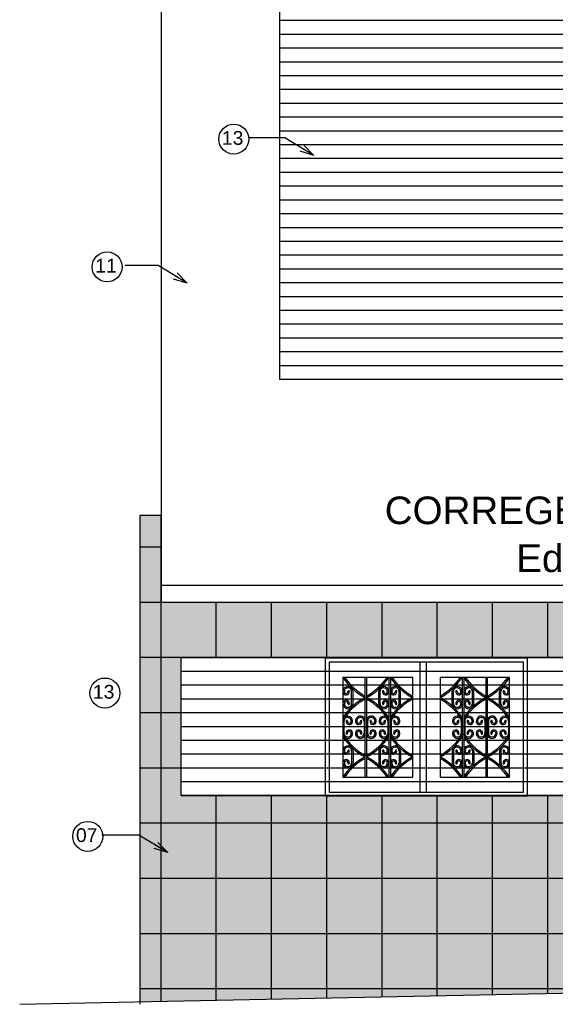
# Model space of a CAD drawing. Header units: inches. Extents: x 276 to 434, y 139 to 224.
# Tile 11 of 48: x 341.61 to 345.49, y 144.66 to 151.79. Entities that reach past the tile are written whole.
import ezdxf

# ---------------------------------------------------------------- set-up
doc = ezdxf.new("R2010")
doc.units = ezdxf.units.IN
doc.header["$MEASUREMENT"] = 0
for name, color, linetype in [('TJ-CONSTRUIR', 12, 'Continuous'), ('TJ-ESQUADRIA2', 2, 'Continuous'), ('TJ-FACHADA1', 1, 'Continuous'), ('TJ-FACHADA4', 4, 'Continuous'), ('TJ-FACHADA5', 5, 'Continuous'), ('TJ-PAGINACAO', 8, 'Continuous'), ('TJ-TEXTO', 2, 'Continuous'), ('TJ-TEXTO01 1PARA100', 1, 'Continuous')]:
    doc.layers.add(name, color=color, linetype=linetype)
doc.styles.add('Arial Narrow', font='txt', dxfattribs={"height": 0.25})
doc.styles.add('AVANT', font='txt')
doc.styles.get("Standard").update_dxf_attribs({"font": 'arial.ttf'})
doc.dimstyles.new('1_25', dxfattribs={"dimscale": 0, "dimtxt": 0.05, "dimasz": 0.025, "dimexe": 0.1, "dimexo": 0.15, "dimgap": 0.025, "dimtad": 1, "dimlfac": 0.5, "dimzin": 4, "dimdsep": 46, "dimtxsty": 'AVANT', "dimblk": 'OBLIQUE', "dimcen": 0.09, "dimse1": 1, "dimse2": 1, "dimclrd": 256, "dimclre": 256, "dimclrt": 256, "dimaunit": 1, "dimadec": 0, "dimazin": 0, "dimtfac": 1, "dimtmove": 2, "dimatfit": 3, "dimldrblk": 'OPEN30', "dimfxl": 1, "dimtolj": 1, "dimtzin": 0, "dimlwd": -1, "dimarcsym": 0})

# ---------------------------------------------------------------- blocks, each defined once
blk = doc.blocks.new('_OBLIQUE')
at = {"color": 0, "linetype": 'ByBlock'}
blk.add_line((-0.5, -0.5), (0.5, 0.5), dxfattribs=at)

msp = doc.modelspace()

# ---------------------------------------------------------------- hatches: boundary and pattern name
at = {"layer": 'TJ-CONSTRUIR'}
h = msp.add_hatch(dxfattribs=at)
h.set_pattern_fill('_USER', color=256, scale=0.1, pattern_type=0)
h.set_pattern_definition([(0, (342.77994, 147.17306), (0, 0.1), [])])
h.paths.add_polyline_path([(342.7799, 147.1731), (351.5333, 147.1731), (351.5333, 146.1731), (342.7799, 146.1731)])
at = {"layer": 'TJ-PAGINACAO'}
h = msp.add_hatch(dxfattribs=at)
h.set_pattern_fill('_USER', color=256, scale=0.4, double=1, pattern_type=0)
h.set_pattern_definition([(0, (351.8333, 147.57306), (0, 0.4), []), (90, (351.8333, 147.57306), (-0.4, 2e-17), [])])
h.paths.add_polyline_path([(349.5934, 146.3097), (349.5934, 147.0308), (350.1004, 147.0308), (350.1004, 146.3097)], flags=0)
h.paths.add_polyline_path([(350.2966, 146.3097), (350.2966, 147.0308), (350.7997, 147.0308), (350.7997, 146.3097)], flags=0)
h.paths.add_polyline_path([(347.9825, 146.3097), (347.4793, 146.3097), (347.4793, 147.0308), (347.9825, 147.0308)], flags=0)
h.paths.add_polyline_path([(347.2831, 146.3097), (346.7761, 146.3097), (346.7761, 147.0308), (347.2831, 147.0308)], flags=0)
h.paths.add_polyline_path([(345.1569, 146.3062), (344.6537, 146.3062), (344.6537, 147.0273), (345.1569, 147.0273)], flags=0)
h.paths.add_polyline_path([(344.4576, 146.3062), (343.9506, 146.3062), (343.9506, 147.0273), (344.4576, 147.0273)], flags=0)
h.paths.add_polyline_path([(345.2857, 146.1731), (343.8206, 146.1731), (343.8206, 146.1697), (345.2857, 146.1697)])
h.paths.add_polyline_path([(348.1125, 146.1731), (346.6461, 146.1731), (346.6461, 146.1697), (348.1125, 146.1697)])
h.paths.add_polyline_path([(342.7799, 146.1731), (342.7799, 147.1731), (351.5333, 147.1731), (351.5333, 146.1731)])
h.paths.add_polyline_path([(351.8333, 147.5731), (342.6349, 147.5731), (342.6349, 148.1994), (342.4799, 148.1994), (342.4799, 144.6776), (351.8333, 144.869)])
h = msp.add_hatch(dxfattribs=at)
h.set_pattern_fill('AR-CONC', color=21, scale=0.03, double=1)
h.set_pattern_definition([(50, (0, 0), (0.215178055, -0.01882564), [0.0225, -0.2475]), (355, (0, 0), (-0.0416254, 0.22565764), [0.018, -0.198]), (100.451444, (0.01793, -0.00157), (0.17355265, 0.206832), [0.01912206, -0.21034263]), (46.1842, (0, 0.06), (0.3201724, -0.04965578), [0.03375, -0.37125]), (96.63564, (0.02668, 0.05586), (0.28039858, 0.29223558), [0.0286831, -0.31551413]), (351.18416, (0, 0.06), (0.28039858, 0.29223558), [0.027, -0.297]), (21, (0.03, 0.045), (0.179072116, -0.12078567), [0.0225, -0.2475]), (326, (0.03, 0.045), (0.0729946, 0.21754501), [0.018, -0.198]), (71.451445, (0.04492, 0.03493), (0.25206671, 0.09675935), [0.01912206, -0.21034263]), (37.5, (0, 0), (0.003647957, 0.099868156), [0, -0.1956, 0, -0.201, 0, -0.19875]), (7.5, (0, 0), (0.07892086, 0.118323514), [0, -0.1146, 0, -0.1911, 0, -0.07575]), (327.5, (-0.0669, 0), (0.160146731, -0.006766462), [0, -0.075, 0, -0.234, 0, -0.3105]), (317.5, (-0.0969, 0), (0.17495585, 0.030031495), [0, -0.0975, 0, -0.1554, 0, -0.2205])])
h.paths.add_polyline_path([(347.9825, 147.0308), (347.9825, 146.3097), (347.4793, 146.3097), (347.4793, 147.0308)], flags=0)
h.paths.add_polyline_path([(347.9208, 146.9555, -0.700597), (347.9823, 146.9253, -1.004425), (347.9361, 146.9304, -1.069641), (347.9461, 146.9292, 0.995029), (347.9723, 146.9261, 1.06148), (347.9196, 146.9292), (347.9196, 146.8411, 1.06148), (347.9723, 146.8443, 0.995029), (347.9461, 146.8411, -1.069641), (347.9361, 146.84, -1.004425), (347.9823, 146.8451, -0.727127), (347.9202, 146.8142, 0.068425), (347.8225, 146.8852), (347.8225, 146.8738, -0.111655), (347.9654, 146.7468, 0.598595), (347.9128, 146.7099, 1.014164), (347.9588, 146.7163, 0.934893), (347.9489, 146.7148, -1.023742), (347.9227, 146.7114, -1.056194), (347.9754, 146.7143), (347.9754, 146.6262, -1.056194), (347.9227, 146.6291, -1.023742), (347.9489, 146.6257, 0.934893), (347.9588, 146.6242, 1.014164), (347.9128, 146.6305, 0.598595), (347.9654, 146.5936, -0.111655), (347.8225, 146.4667), (347.8225, 146.4553, 0.068495), (347.9208, 146.5256, -0.700597), (347.9823, 146.4954, -1.004425), (347.9361, 146.5005, -1.069641), (347.9461, 146.4993, 0.995029), (347.9723, 146.4962, 1.06148), (347.9196, 146.4993), (347.9196, 146.4112, 1.06148), (347.9723, 146.4144, 0.995029), (347.9461, 146.4112, -1.069641), (347.9361, 146.4101, -1.004425), (347.9823, 146.4152, -0.727127), (347.9202, 146.3843, 0.068425), (347.8225, 146.4553), (347.8225, 146.4667), (347.8109, 146.4667), (347.8109, 146.4553, 0.123887), (347.6509, 146.3097), (347.6509, 146.6195), (347.6393, 146.6195), (347.6393, 146.3097, 0.123887), (347.4793, 146.4553, 0.123887), (347.6393, 146.6009), (347.6393, 146.6195, -0.017901), (347.6222, 146.5936, -0.59478), (347.5695, 146.6301, -1.004425), (347.6157, 146.625, -1.069641), (347.6058, 146.6262, 0.995029), (347.5795, 146.6293, 1.06148), (347.6322, 146.6262), (347.6322, 146.7143, 1.06148), (347.5795, 146.7111, 0.995029), (347.6058, 146.7143, -1.069641), (347.6157, 146.7154, -1.004425), (347.5695, 146.7103, -0.59478), (347.6222, 146.7468, -0.017901), (347.6393, 146.721), (347.6393, 146.7396, 0.123887), (347.4793, 146.8852, 0.123887), (347.6393, 147.0308), (347.6393, 146.6195), (347.6509, 146.6195), (347.6509, 147.0308, 0.123887), (347.8109, 146.8852), (347.8109, 146.4667), (347.8225, 146.4667), (347.8225, 146.8852, 0.068495)], flags=0)
h.paths.add_polyline_path([(349.5934, 147.0308), (350.1004, 147.0308), (350.1004, 146.3097), (349.5934, 146.3097)], flags=0)
h.paths.add_polyline_path([(349.7534, 146.8852), (349.7534, 146.4667), (349.765, 146.4667), (349.765, 146.8852, 0.123887), (349.925, 147.0308), (349.925, 146.6195), (349.9366, 146.6195), (349.9366, 147.0308, 0.123887), (350.0966, 146.8852, 0.123887), (349.9366, 146.7396), (349.9366, 146.721, -0.017901), (349.9537, 146.7468, -0.59478), (350.0064, 146.7103, -1.004425), (349.9602, 146.7154, -1.069641), (349.9701, 146.7143, 0.995029), (349.9964, 146.7111, 1.06148), (349.9437, 146.7143), (349.9437, 146.6262, 1.06148), (349.9964, 146.6293, 0.995029), (349.9701, 146.6262, -1.069641), (349.9602, 146.625, -1.004425), (350.0064, 146.6301, -0.59478), (349.9537, 146.5936, -0.017901), (349.9366, 146.6195), (349.9366, 146.6009, 0.123887), (350.0966, 146.4553, 0.123887), (349.9366, 146.3097), (349.9366, 146.6195), (349.925, 146.6195), (349.925, 146.3097, 0.123887), (349.765, 146.4553), (349.765, 146.4667), (349.7534, 146.4667), (349.7534, 146.4553, 0.068495), (349.6551, 146.3849, -0.700597), (349.5936, 146.4152, -1.004425), (349.6398, 146.4101, -1.069641), (349.6298, 146.4112, 0.995029), (349.6036, 146.4144, 1.06148), (349.6563, 146.4112), (349.6563, 146.4993, 1.06148), (349.6036, 146.4962, 0.995029), (349.6298, 146.4993, -1.069641), (349.6398, 146.5005, -1.004425), (349.5936, 146.4954, -0.727127), (349.6557, 146.5263, 0.068425), (349.7534, 146.4553), (349.7534, 146.4667, -0.111655), (349.6105, 146.5936, 0.598595), (349.6631, 146.6305, 1.014164), (349.6171, 146.6242, 0.934893), (349.627, 146.6257, -1.023742), (349.6532, 146.6291, -1.056194), (349.6005, 146.6262), (349.6005, 146.7143, -1.056194), (349.6532, 146.7114, -1.023742), (349.627, 146.7148, 0.934893), (349.6171, 146.7163, 1.014164), (349.6631, 146.7099, 0.598595), (349.6105, 146.7468, -0.111655), (349.7534, 146.8738), (349.7534, 146.8852, 0.068495), (349.6551, 146.8148, -0.700597), (349.5936, 146.8451, -1.004425), (349.6398, 146.84, -1.069641), (349.6298, 146.8411, 0.995029), (349.6036, 146.8443, 1.06148), (349.6563, 146.8411), (349.6563, 146.9292, 1.06148), (349.6036, 146.9261, 0.995029), (349.6298, 146.9292, -1.069641), (349.6398, 146.9304, -1.004425), (349.5936, 146.9253, -0.727127), (349.6557, 146.9562, 0.068425)], flags=0)
h.paths.add_polyline_path([(347.6511, 146.8451, -1.004425), (347.6973, 146.84, -1.069641), (347.6874, 146.8411, 0.995029), (347.6611, 146.8443, 1.06148), (347.7138, 146.8411), (347.7138, 146.9292, 1.06148), (347.6611, 146.9261, 0.995029), (347.6874, 146.9292, -1.069641), (347.6973, 146.9304, -1.004425), (347.6511, 146.9253, -1.055855), (347.7238, 146.9292), (347.7238, 146.8411, -1.055855)], flags=0)
h.paths.add_polyline_path([(349.8521, 146.8411), (349.8521, 146.9292, -1.055855), (349.9248, 146.9253, -1.004425), (349.8786, 146.9304, -1.069641), (349.8885, 146.9292, 0.995029), (349.9148, 146.9261, 1.06148), (349.8621, 146.9292), (349.8621, 146.8411, 1.06148), (349.9148, 146.8443, 0.995029), (349.8885, 146.8411, -1.069641), (349.8786, 146.84, -1.004425), (349.9248, 146.8451, -1.055855)], flags=0)
h.paths.add_polyline_path([(347.6391, 146.9253, -1.004425), (347.5929, 146.9304, -1.069641), (347.6029, 146.9292, 0.995029), (347.6291, 146.9261, 1.06148), (347.5764, 146.9292), (347.5764, 146.8411, 1.06148), (347.6291, 146.8443, 0.995029), (347.6029, 146.8411, -1.069641), (347.5929, 146.84, -1.004425), (347.6391, 146.8451, -1.055855), (347.5664, 146.8411), (347.5664, 146.9292, -1.055855)], flags=0)
h.paths.add_polyline_path([(350.0095, 146.9292), (350.0095, 146.8411, -1.055855), (349.9368, 146.8451, -1.004425), (349.983, 146.84, -1.069641), (349.973, 146.8411, 0.995029), (349.9468, 146.8443, 1.06148), (349.9995, 146.8411), (349.9995, 146.9292, 1.06148), (349.9468, 146.9261, 0.995029), (349.973, 146.9292, -1.069641), (349.983, 146.9304, -1.004425), (349.9368, 146.9253, -1.055855)], flags=0)
h.paths.add_polyline_path([(347.7238, 146.4993), (347.7238, 146.4112, -1.055855), (347.6511, 146.4152, -1.004425), (347.6973, 146.4101, -1.069641), (347.6874, 146.4112, 0.995029), (347.6611, 146.4144, 1.06148), (347.7138, 146.4112), (347.7138, 146.4993, 1.06148), (347.6611, 146.4962, 0.995029), (347.6874, 146.4993, -1.069641), (347.6973, 146.5005, -1.004425), (347.6511, 146.4954, -1.055855)], flags=0)
h.paths.add_polyline_path([(349.9248, 146.4954, -1.004425), (349.8786, 146.5005, -1.069641), (349.8885, 146.4993, 0.995029), (349.9148, 146.4962, 1.06148), (349.8621, 146.4993), (349.8621, 146.4112, 1.06148), (349.9148, 146.4144, 0.995029), (349.8885, 146.4112, -1.069641), (349.8786, 146.4101, -1.004425), (349.9248, 146.4152, -1.055855), (349.8521, 146.4112), (349.8521, 146.4993, -1.055855)], flags=0)
h.paths.add_polyline_path([(347.6391, 146.4954, -1.004425), (347.5929, 146.5005, -1.069641), (347.6029, 146.4993, 0.995029), (347.6291, 146.4962, 1.06148), (347.5764, 146.4993), (347.5764, 146.4112, 1.06148), (347.6291, 146.4144, 0.995029), (347.6029, 146.4112, -1.069641), (347.5929, 146.4101, -1.004425), (347.6391, 146.4152, -1.055855), (347.5664, 146.4112), (347.5664, 146.4993, -1.055855)], flags=0)
h.paths.add_polyline_path([(350.0095, 146.4993), (350.0095, 146.4112, -1.055855), (349.9368, 146.4152, -1.004425), (349.983, 146.4101, -1.069641), (349.973, 146.4112, 0.995029), (349.9468, 146.4144, 1.06148), (349.9995, 146.4112), (349.9995, 146.4993, 1.06148), (349.9468, 146.4962, 0.995029), (349.973, 146.4993, -1.069641), (349.983, 146.5005, -1.004425), (349.9368, 146.4954, -1.055855)], flags=0)
h.paths.add_polyline_path([(347.2831, 147.0308), (347.2831, 146.3097), (346.7761, 146.3097), (346.7761, 147.0308)], flags=0)
h.paths.add_polyline_path([(350.2966, 147.0308), (350.7997, 147.0308), (350.7997, 146.3097), (350.2966, 146.3097)], flags=0)
h.paths.add_polyline_path([(347.2793, 146.8852, 0.123887), (347.1193, 146.7396), (347.1193, 146.721, -0.017901), (347.1365, 146.7468, -0.59478), (347.1891, 146.7103, -1.004425), (347.143, 146.7154, -1.069641), (347.1529, 146.7143, 0.995029), (347.1792, 146.7111, 1.06148), (347.1264, 146.7143), (347.1264, 146.6262, 1.06148), (347.1792, 146.6293, 0.995029), (347.1529, 146.6262, -1.069641), (347.143, 146.625, -1.004425), (347.1891, 146.6301, -0.59478), (347.1365, 146.5936, -0.017901), (347.1193, 146.6195), (347.1193, 146.6009, 0.123887), (347.2793, 146.4553, 0.123887), (347.1193, 146.3097), (347.1193, 146.6195), (347.1077, 146.6195), (347.1077, 146.3097, 0.123887), (346.9477, 146.4553), (346.9477, 146.4667), (346.9361, 146.4667), (346.9361, 146.4553, 0.068495), (346.8379, 146.3849, -0.700597), (346.7764, 146.4152, -1.004425), (346.8225, 146.4101, -1.069641), (346.8126, 146.4112, 0.995029), (346.7863, 146.4144, 1.06148), (346.8391, 146.4112), (346.8391, 146.4993, 1.06148), (346.7863, 146.4962, 0.995029), (346.8126, 146.4993, -1.069641), (346.8225, 146.5005, -1.004425), (346.7764, 146.4954, -0.727127), (346.8385, 146.5263, 0.068425), (346.9361, 146.4553), (346.9361, 146.4667, -0.111655), (346.7933, 146.5936, 0.598595), (346.8459, 146.6305, 1.014164), (346.7999, 146.6242, 0.934893), (346.8098, 146.6257, -1.023742), (346.836, 146.6291, -1.056194), (346.7833, 146.6262), (346.7833, 146.7143, -1.056194), (346.836, 146.7114, -1.023742), (346.8098, 146.7148, 0.934893), (346.7999, 146.7163, 1.014164), (346.8459, 146.7099, 0.598595), (346.7933, 146.7468, -0.111655), (346.9361, 146.8738), (346.9361, 146.8852, 0.068495), (346.8379, 146.8148, -0.700597), (346.7764, 146.8451, -1.004425), (346.8225, 146.84, -1.069641), (346.8126, 146.8411, 0.995029), (346.7863, 146.8443, 1.06148), (346.8391, 146.8411), (346.8391, 146.9292, 1.06148), (346.7863, 146.9261, 0.995029), (346.8126, 146.9292, -1.069641), (346.8225, 146.9304, -1.004425), (346.7764, 146.9253, -0.727127), (346.8385, 146.9562, 0.068425), (346.9361, 146.8852), (346.9361, 146.4667), (346.9477, 146.4667), (346.9477, 146.8852, 0.123887), (347.1077, 147.0308), (347.1077, 146.6195), (347.1193, 146.6195), (347.1193, 147.0308, 0.123887)], flags=0)
h.paths.add_polyline_path([(350.2966, 146.8852, 0.123887), (350.4566, 147.0308), (350.4566, 146.6195), (350.4682, 146.6195), (350.4682, 147.0308, 0.123887), (350.6282, 146.8852), (350.6282, 146.4667), (350.6397, 146.4667), (350.6397, 146.8852, 0.068495), (350.738, 146.9555, -0.700597), (350.7995, 146.9253, -1.004425), (350.7534, 146.9304, -1.069641), (350.7633, 146.9292, 0.995029), (350.7896, 146.9261, 1.06148), (350.7368, 146.9292), (350.7368, 146.8411, 1.06148), (350.7896, 146.8443, 0.995029), (350.7633, 146.8411, -1.069641), (350.7534, 146.84, -1.004425), (350.7995, 146.8451, -0.727127), (350.7374, 146.8142, 0.068425), (350.6397, 146.8852), (350.6397, 146.8738, -0.111655), (350.7826, 146.7468, 0.598595), (350.73, 146.7099, 1.014164), (350.776, 146.7163, 0.934893), (350.7661, 146.7148, -1.023742), (350.7399, 146.7114, -1.056194), (350.7926, 146.7143), (350.7926, 146.6262, -1.056194), (350.7399, 146.6291, -1.023742), (350.7661, 146.6257, 0.934893), (350.776, 146.6242, 1.014164), (350.73, 146.6305, 0.598595), (350.7826, 146.5936, -0.111655), (350.6397, 146.4667), (350.6397, 146.4553, 0.068495), (350.738, 146.5256, -0.700597), (350.7995, 146.4954, -1.004425), (350.7534, 146.5005, -1.069641), (350.7633, 146.4993, 0.995029), (350.7896, 146.4962, 1.06148), (350.7368, 146.4993), (350.7368, 146.4112, 1.06148), (350.7896, 146.4144, 0.995029), (350.7633, 146.4112, -1.069641), (350.7534, 146.4101, -1.004425), (350.7995, 146.4152, -0.727127), (350.7374, 146.3843, 0.068425), (350.6397, 146.4553), (350.6397, 146.4667), (350.6282, 146.4667), (350.6282, 146.4553, 0.123887), (350.4682, 146.3097), (350.4682, 146.6195), (350.4566, 146.6195), (350.4566, 146.3097, 0.123887), (350.2966, 146.4553, 0.123887), (350.4566, 146.6009), (350.4566, 146.6195, -0.017901), (350.4394, 146.5936, -0.59478), (350.3868, 146.6301, -1.004425), (350.4329, 146.625, -1.069641), (350.423, 146.6262, 0.995029), (350.3967, 146.6293, 1.06148), (350.4495, 146.6262), (350.4495, 146.7143, 1.06148), (350.3967, 146.7111, 0.995029), (350.423, 146.7143, -1.069641), (350.4329, 146.7154, -1.004425), (350.3868, 146.7103, -0.59478), (350.4394, 146.7468, -0.017901), (350.4566, 146.721), (350.4566, 146.7396, 0.123887)], flags=0)
h.paths.add_polyline_path([(347.1922, 146.9292), (347.1922, 146.8411, -1.055855), (347.1195, 146.8451, -1.004425), (347.1657, 146.84, -1.069641), (347.1558, 146.8411, 0.995029), (347.1295, 146.8443, 1.06148), (347.1822, 146.8411), (347.1822, 146.9292, 1.06148), (347.1295, 146.9261, 0.995029), (347.1558, 146.9292, -1.069641), (347.1657, 146.9304, -1.004425), (347.1195, 146.9253, -1.055855)], flags=0)
h.paths.add_polyline_path([(350.4563, 146.9253, -1.004425), (350.4102, 146.9304, -1.069641), (350.4201, 146.9292, 0.995029), (350.4464, 146.9261, 1.06148), (350.3937, 146.9292), (350.3937, 146.8411, 1.06148), (350.4464, 146.8443, 0.995029), (350.4201, 146.8411, -1.069641), (350.4102, 146.84, -1.004425), (350.4563, 146.8451, -1.055855), (350.3837, 146.8411), (350.3837, 146.9292, -1.055855)], flags=0)
h.paths.add_polyline_path([(347.1075, 146.9253, -1.004425), (347.0613, 146.9304, -1.069641), (347.0713, 146.9292, 0.995029), (347.0976, 146.9261, 1.06148), (347.0448, 146.9292), (347.0448, 146.8411, 1.06148), (347.0976, 146.8443, 0.995029), (347.0713, 146.8411, -1.069641), (347.0613, 146.84, -1.004425), (347.1075, 146.8451, -1.055855), (347.0348, 146.8411), (347.0348, 146.9292, -1.055855)], flags=0)
h.paths.add_polyline_path([(350.5411, 146.9292), (350.5411, 146.8411, -1.055855), (350.4684, 146.8451, -1.004425), (350.5145, 146.84, -1.069641), (350.5046, 146.8411, 0.995029), (350.4783, 146.8443, 1.06148), (350.5311, 146.8411), (350.5311, 146.9292, 1.06148), (350.4783, 146.9261, 0.995029), (350.5046, 146.9292, -1.069641), (350.5145, 146.9304, -1.004425), (350.4684, 146.9253, -1.055855)], flags=0)
h.paths.add_polyline_path([(347.1922, 146.4993), (347.1922, 146.4112, -1.055855), (347.1195, 146.4152, -1.004425), (347.1657, 146.4101, -1.069641), (347.1558, 146.4112, 0.995029), (347.1295, 146.4144, 1.06148), (347.1822, 146.4112), (347.1822, 146.4993, 1.06148), (347.1295, 146.4962, 0.995029), (347.1558, 146.4993, -1.069641), (347.1657, 146.5005, -1.004425), (347.1195, 146.4954, -1.055855)], flags=0)
h.paths.add_polyline_path([(350.4563, 146.4954, -1.004425), (350.4102, 146.5005, -1.069641), (350.4201, 146.4993, 0.995029), (350.4464, 146.4962, 1.06148), (350.3937, 146.4993), (350.3937, 146.4112, 1.06148), (350.4464, 146.4144, 0.995029), (350.4201, 146.4112, -1.069641), (350.4102, 146.4101, -1.004425), (350.4563, 146.4152, -1.055855), (350.3837, 146.4112), (350.3837, 146.4993, -1.055855)], flags=0)
h.paths.add_polyline_path([(347.1075, 146.4954, -1.004425), (347.0613, 146.5005, -1.069641), (347.0713, 146.4993, 0.995029), (347.0976, 146.4962, 1.06148), (347.0448, 146.4993), (347.0448, 146.4112, 1.06148), (347.0976, 146.4144, 0.995029), (347.0713, 146.4112, -1.069641), (347.0613, 146.4101, -1.004425), (347.1075, 146.4152, -1.055855), (347.0348, 146.4112), (347.0348, 146.4993, -1.055855)], flags=0)
h.paths.add_polyline_path([(350.5411, 146.4993), (350.5411, 146.4112, -1.055855), (350.4684, 146.4152, -1.004425), (350.5145, 146.4101, -1.069641), (350.5046, 146.4112, 0.995029), (350.4783, 146.4144, 1.06148), (350.5311, 146.4112), (350.5311, 146.4993, 1.06148), (350.4783, 146.4962, 0.995029), (350.5046, 146.4993, -1.069641), (350.5145, 146.5005, -1.004425), (350.4684, 146.4954, -1.055855)], flags=0)
h.paths.add_polyline_path([(345.1569, 147.0273), (345.1569, 146.3062), (344.6537, 146.3062), (344.6537, 147.0273)], flags=0)
h.paths.add_polyline_path([(345.0952, 146.9521, -0.700597), (345.1567, 146.9218, -1.004425), (345.1105, 146.9269, -1.069641), (345.1205, 146.9258, 0.995029), (345.1467, 146.9226, 1.06148), (345.094, 146.9258), (345.094, 146.8377, 1.06148), (345.1467, 146.8408, 0.995029), (345.1205, 146.8377, -1.069641), (345.1105, 146.8365, -1.004425), (345.1567, 146.8416, -0.727127), (345.0946, 146.8107, 0.068425), (344.9969, 146.8817), (344.9969, 146.8703, -0.111655), (345.1398, 146.7434, 0.598595), (345.0872, 146.7064, 1.014164), (345.1332, 146.7128, 0.934893), (345.1233, 146.7113, -1.023742), (345.0971, 146.7079, -1.056194), (345.1498, 146.7108), (345.1498, 146.6227, -1.056194), (345.0971, 146.6256, -1.023742), (345.1233, 146.6222, 0.934893), (345.1332, 146.6207, 1.014164), (345.0872, 146.6271, 0.598595), (345.1398, 146.5902, -0.111655), (344.9969, 146.4632), (344.9969, 146.4518, 0.068495), (345.0952, 146.5222, -0.700597), (345.1567, 146.4919, -1.004425), (345.1105, 146.497, -1.069641), (345.1205, 146.4959, 0.995029), (345.1467, 146.4927, 1.06148), (345.094, 146.4959), (345.094, 146.4078, 1.06148), (345.1467, 146.4109, 0.995029), (345.1205, 146.4078, -1.069641), (345.1105, 146.4066, -1.004425), (345.1567, 146.4117, -0.727127), (345.0946, 146.3808, 0.068425), (344.9969, 146.4518), (344.9969, 146.4632), (344.9853, 146.4632), (344.9853, 146.4518, 0.123887), (344.8253, 146.3062), (344.8253, 146.616), (344.8137, 146.616), (344.8137, 146.3062, 0.123887), (344.6537, 146.4518, 0.123887), (344.8137, 146.5974), (344.8137, 146.616, -0.017901), (344.7966, 146.5902, -0.59478), (344.7439, 146.6267, -1.004425), (344.7901, 146.6216, -1.069641), (344.7802, 146.6227, 0.995029), (344.7539, 146.6259, 1.06148), (344.8066, 146.6227), (344.8066, 146.7108, 1.06148), (344.7539, 146.7077, 0.995029), (344.7802, 146.7108, -1.069641), (344.7901, 146.7119, -1.004425), (344.7439, 146.7069, -0.59478), (344.7966, 146.7434, -0.017901), (344.8137, 146.7175), (344.8137, 146.7361, 0.123887), (344.6537, 146.8817, 0.123887), (344.8137, 147.0273), (344.8137, 146.616), (344.8253, 146.616), (344.8253, 147.0273, 0.123887), (344.9853, 146.8817), (344.9853, 146.4632), (344.9969, 146.4632), (344.9969, 146.8817, 0.068495)], flags=0)
h.paths.add_polyline_path([(344.8256, 146.8416, -1.004425), (344.8717, 146.8365, -1.069641), (344.8618, 146.8377, 0.995029), (344.8355, 146.8408, 1.06148), (344.8882, 146.8377), (344.8882, 146.9258, 1.06148), (344.8355, 146.9226, 0.995029), (344.8618, 146.9258, -1.069641), (344.8717, 146.9269, -1.004425), (344.8256, 146.9218, -1.055855), (344.8982, 146.9258), (344.8982, 146.8377, -1.055855)], flags=0)
h.paths.add_polyline_path([(344.8982, 146.4959), (344.8982, 146.4078, -1.055855), (344.8256, 146.4117, -1.004425), (344.8717, 146.4066, -1.069641), (344.8618, 146.4078, 0.995029), (344.8355, 146.4109, 1.06148), (344.8882, 146.4078), (344.8882, 146.4959, 1.06148), (344.8355, 146.4927, 0.995029), (344.8618, 146.4959, -1.069641), (344.8717, 146.497, -1.004425), (344.8256, 146.4919, -1.055855)], flags=0)
h.paths.add_polyline_path([(344.8135, 146.9218, -1.004425), (344.7674, 146.9269, -1.069641), (344.7773, 146.9258, 0.995029), (344.8036, 146.9226, 1.06148), (344.7508, 146.9258), (344.7508, 146.8377, 1.06148), (344.8036, 146.8408, 0.995029), (344.7773, 146.8377, -1.069641), (344.7674, 146.8365, -1.004425), (344.8135, 146.8416, -1.055855), (344.7408, 146.8377), (344.7408, 146.9258, -1.055855)], flags=0)
h.paths.add_polyline_path([(344.8135, 146.4919, -1.004425), (344.7674, 146.497, -1.069641), (344.7773, 146.4959, 0.995029), (344.8036, 146.4927, 1.06148), (344.7508, 146.4959), (344.7508, 146.4078, 1.06148), (344.8036, 146.4109, 0.995029), (344.7773, 146.4078, -1.069641), (344.7674, 146.4066, -1.004425), (344.8135, 146.4117, -1.055855), (344.7408, 146.4078), (344.7408, 146.4959, -1.055855)], flags=0)
h.paths.add_polyline_path([(344.4576, 147.0273), (344.4576, 146.3062), (343.9506, 146.3062), (343.9506, 147.0273)], flags=0)
h.paths.add_polyline_path([(344.4537, 146.8817, 0.123887), (344.2937, 146.7361), (344.2937, 146.7175, -0.017901), (344.3109, 146.7434, -0.59478), (344.3635, 146.7069, -1.004425), (344.3174, 146.7119, -1.069641), (344.3273, 146.7108, 0.995029), (344.3536, 146.7077, 1.06148), (344.3008, 146.7108), (344.3008, 146.6227, 1.06148), (344.3536, 146.6259, 0.995029), (344.3273, 146.6227, -1.069641), (344.3174, 146.6216, -1.004425), (344.3635, 146.6267, -0.59478), (344.3109, 146.5902, -0.017901), (344.2937, 146.616), (344.2937, 146.5974, 0.123887), (344.4537, 146.4518, 0.123887), (344.2937, 146.3062), (344.2937, 146.616), (344.2822, 146.616), (344.2822, 146.3062, 0.123887), (344.1222, 146.4518), (344.1222, 146.4632), (344.1106, 146.4632), (344.1106, 146.4518, 0.068495), (344.0123, 146.3815, -0.700597), (343.9508, 146.4117, -1.004425), (343.997, 146.4066, -1.069641), (343.987, 146.4078, 0.995029), (343.9608, 146.4109, 1.06148), (344.0135, 146.4078), (344.0135, 146.4959, 1.06148), (343.9608, 146.4927, 0.995029), (343.987, 146.4959, -1.069641), (343.997, 146.497, -1.004425), (343.9508, 146.4919, -0.727127), (344.0129, 146.5228, 0.068425), (344.1106, 146.4518), (344.1106, 146.4632, -0.111655), (343.9677, 146.5902, 0.598595), (344.0203, 146.6271, 1.014164), (343.9743, 146.6207, 0.934893), (343.9842, 146.6222, -1.023742), (344.0104, 146.6256, -1.056194), (343.9577, 146.6227), (343.9577, 146.7108, -1.056194), (344.0104, 146.7079, -1.023742), (343.9842, 146.7113, 0.934893), (343.9743, 146.7128, 1.014164), (344.0203, 146.7064, 0.598595), (343.9677, 146.7434, -0.111655), (344.1106, 146.8703), (344.1106, 146.8817, 0.068495), (344.0123, 146.8114, -0.700597), (343.9508, 146.8416, -1.004425), (343.997, 146.8365, -1.069641), (343.987, 146.8377, 0.995029), (343.9608, 146.8408, 1.06148), (344.0135, 146.8377), (344.0135, 146.9258, 1.06148), (343.9608, 146.9226, 0.995029), (343.987, 146.9258, -1.069641), (343.997, 146.9269, -1.004425), (343.9508, 146.9218, -0.727127), (344.0129, 146.9527, 0.068425), (344.1106, 146.8817), (344.1106, 146.4632), (344.1222, 146.4632), (344.1222, 146.8817, 0.123887), (344.2822, 147.0273), (344.2822, 146.616), (344.2937, 146.616), (344.2937, 147.0273, 0.123887)], flags=0)
h.paths.add_polyline_path([(344.3667, 146.9258), (344.3667, 146.8377, -1.055855), (344.294, 146.8416, -1.004425), (344.3401, 146.8365, -1.069641), (344.3302, 146.8377, 0.995029), (344.3039, 146.8408, 1.06148), (344.3567, 146.8377), (344.3567, 146.9258, 1.06148), (344.3039, 146.9226, 0.995029), (344.3302, 146.9258, -1.069641), (344.3401, 146.9269, -1.004425), (344.294, 146.9218, -1.055855)], flags=0)
h.paths.add_polyline_path([(344.3667, 146.4959), (344.3667, 146.4078, -1.055855), (344.294, 146.4117, -1.004425), (344.3401, 146.4066, -1.069641), (344.3302, 146.4078, 0.995029), (344.3039, 146.4109, 1.06148), (344.3567, 146.4078), (344.3567, 146.4959, 1.06148), (344.3039, 146.4927, 0.995029), (344.3302, 146.4959, -1.069641), (344.3401, 146.497, -1.004425), (344.294, 146.4919, -1.055855)], flags=0)
h.paths.add_polyline_path([(344.2819, 146.9218, -1.004425), (344.2358, 146.9269, -1.069641), (344.2457, 146.9258, 0.995029), (344.272, 146.9226, 1.06148), (344.2192, 146.9258), (344.2192, 146.8377, 1.06148), (344.272, 146.8408, 0.995029), (344.2457, 146.8377, -1.069641), (344.2358, 146.8365, -1.004425), (344.2819, 146.8416, -1.055855), (344.2092, 146.8377), (344.2092, 146.9258, -1.055855)], flags=0)
h.paths.add_polyline_path([(344.2819, 146.4919, -1.004425), (344.2358, 146.497, -1.069641), (344.2457, 146.4959, 0.995029), (344.272, 146.4927, 1.06148), (344.2192, 146.4959), (344.2192, 146.4078, 1.06148), (344.272, 146.4109, 0.995029), (344.2457, 146.4078, -1.069641), (344.2358, 146.4066, -1.004425), (344.2819, 146.4117, -1.055855), (344.2092, 146.4078), (344.2092, 146.4959, -1.055855)], flags=0)
h.paths.add_polyline_path([(345.2857, 146.1731), (343.8206, 146.1731), (343.8206, 146.1697), (345.2857, 146.1697)])
h.paths.add_polyline_path([(348.1125, 146.1731), (346.6461, 146.1731), (346.6461, 146.1697), (348.1125, 146.1697)])
h.paths.add_polyline_path([(342.7799, 146.1731), (342.7799, 147.1731), (351.5333, 147.1731), (351.5333, 146.1731)])
h.paths.add_polyline_path([(351.8333, 147.5731), (342.6349, 147.5731), (342.6349, 148.1994), (342.4799, 148.1994), (342.4799, 144.6776), (351.8333, 144.869)])

# ---------------------------------------------------------------- linework, layer by layer
at = {"layer": 'TJ-CONSTRUIR'}
msp.add_lwpolyline([(342.7799, 147.1731), (351.5333, 147.1731), (351.5333, 146.1731), (342.7799, 146.1731)], close=True, dxfattribs=at)
at = {"layer": 'TJ-ESQUADRIA2', "color": 1}
for p, q in [((344.5076, 147.1373), (344.5076, 146.1962)), ((344.5537, 147.1373), (344.5537, 146.3062)), ((344.5537, 146.3062), (344.5537, 146.1962))]:
    msp.add_line(p, q, dxfattribs=at)
at = {"layer": 'TJ-ESQUADRIA2', "color": 252, "true_color": 0x939598}
for p, q in [((344.1106, 146.3062), (344.1106, 147.0273)), ((344.1222, 147.0273), (344.1222, 146.3062)), ((344.2822, 147.0273), (344.2822, 146.3062)), ((344.2937, 147.0273), (344.2937, 146.3062)), ((344.8137, 147.0273), (344.8137, 146.3062)), ((344.8253, 147.0273), (344.8253, 146.3062)), ((344.9853, 147.0273), (344.9853, 146.3062)), ((344.9969, 146.3062), (344.9969, 147.0273)), ((344.0135, 146.8377), (344.0135, 146.9258)), ((344.0235, 146.8377), (344.0235, 146.9258)), ((344.2092, 146.8377), (344.2092, 146.9258)), ((344.2192, 146.8377), (344.2192, 146.9258)), ((344.3567, 146.8377), (344.3567, 146.9258)), ((344.3667, 146.8377), (344.3667, 146.9258)), ((344.7408, 146.8377), (344.7408, 146.9258)), ((344.7508, 146.8377), (344.7508, 146.9258)), ((344.8882, 146.8377), (344.8882, 146.9258)), ((344.8982, 146.8377), (344.8982, 146.9258)), ((345.084, 146.8377), (345.084, 146.9258)), ((345.094, 146.8377), (345.094, 146.9258)), ((343.9577, 146.7108), (343.9577, 146.6227)), ((344.1035, 146.7108), (344.1035, 146.6227)), ((344.1293, 146.7108), (344.1293, 146.6227)), ((344.2751, 146.7108), (344.2751, 146.6227)), ((344.3008, 146.7108), (344.3008, 146.6227)), ((344.8066, 146.7108), (344.8066, 146.6227)), ((344.8324, 146.7108), (344.8324, 146.6227)), ((344.9782, 146.7108), (344.9782, 146.6227)), ((345.004, 146.7108), (345.004, 146.6227)), ((345.1498, 146.7108), (345.1498, 146.6227)), ((344.2937, 146.616), (344.2822, 146.616)), ((344.8137, 146.616), (344.8253, 146.616)), ((344.0135, 146.4959), (344.0135, 146.4078)), ((344.0235, 146.4959), (344.0235, 146.4078)), ((344.2092, 146.4959), (344.2092, 146.4078)), ((344.2192, 146.4959), (344.2192, 146.4078)), ((344.3567, 146.4959), (344.3567, 146.4078)), ((344.3667, 146.4959), (344.3667, 146.4078)), ((344.7408, 146.4959), (344.7408, 146.4078)), ((344.7508, 146.4959), (344.7508, 146.4078)), ((344.8882, 146.4959), (344.8882, 146.4078)), ((344.8982, 146.4959), (344.8982, 146.4078)), ((345.084, 146.4959), (345.084, 146.4078)), ((345.094, 146.4959), (345.094, 146.4078)), ((344.1222, 146.4632), (344.1106, 146.4632)), ((344.9853, 146.4632), (344.9969, 146.4632))]:
    msp.add_line(p, q, dxfattribs=at)
at = {"layer": 'TJ-ESQUADRIA2'}
for points in [[(343.8206, 146.1697), (345.2857, 146.1697), (345.2857, 147.1673), (343.8206, 147.1673)], [(343.8506, 146.1962), (345.2569, 146.1962), (345.2569, 147.1373), (343.8506, 147.1373)]]:
    msp.add_lwpolyline(points, close=True, dxfattribs=at)
at = {"layer": 'TJ-ESQUADRIA2', "color": 1}
for points in [[(344.4576, 147.0273), (343.9506, 147.0273), (343.9506, 146.3062), (344.4576, 146.3062)], [(344.6537, 147.0273), (344.6537, 146.3062), (345.1569, 146.3062), (345.1569, 147.0273)]]:
    msp.add_lwpolyline(points, close=True, dxfattribs=at)
at = {"layer": 'TJ-ESQUADRIA2', "color": 252, "true_color": 0x939598}
for centre, radius, start, end in [((344.3199, 147.2724), 0.4433, 213.57369, 241.82247), ((344.3199, 147.2724), 0.4333, 214.45601, 241.11165), ((343.9129, 147.2724), 0.4433, 298.17753, 326.42631), ((343.9129, 147.2724), 0.4333, 298.88835, 325.54399), ((344.6631, 147.2724), 0.4433, 213.57369, 241.82247), ((344.6631, 147.2724), 0.4333, 214.45601, 241.11165), ((344.4444, 147.2724), 0.4433, 298.17753, 326.42631), ((344.4444, 147.2724), 0.4333, 298.88835, 325.54399), ((345.1946, 147.2724), 0.4433, 213.57369, 241.82247), ((345.1946, 147.2724), 0.4333, 214.45601, 241.11165), ((344.7876, 147.2724), 0.4433, 298.17753, 326.42631), ((344.7876, 147.2724), 0.4333, 298.88835, 325.54399), ((343.987, 146.9258), 0.0365, 0, 186.83296), ((343.9739, 146.9243), 0.0232, 187.11851, 6.5474), ((343.987, 146.9258), 0.0265, 0, 186.83296), ((343.9739, 146.9243), 0.0132, 187.11851, 6.5474), ((343.9919, 146.9267), 0.00501, 2.69298, 190.40182), ((344.2457, 146.9258), 0.0365, 353.16704, 180), ((344.2457, 146.9258), 0.0265, 353.16704, 180), ((344.2588, 146.9243), 0.0232, 173.4526, 352.88149), ((344.2408, 146.9267), 0.00501, 349.59818, 177.30702), ((344.2588, 146.9243), 0.0132, 173.4526, 352.88149), ((344.3302, 146.9258), 0.0365, 0, 186.83296), ((344.3171, 146.9243), 0.0232, 187.11851, 6.5474), ((344.3302, 146.9258), 0.0265, 0, 186.83296), ((344.3171, 146.9243), 0.0132, 187.11851, 6.5474), ((344.3351, 146.9267), 0.00501, 2.69298, 190.40182), ((344.7773, 146.9258), 0.0365, 353.16704, 180), ((344.7773, 146.9258), 0.0265, 353.16704, 180), ((344.7904, 146.9243), 0.0232, 173.4526, 352.88149), ((344.7724, 146.9267), 0.00501, 349.59818, 177.30702), ((344.7904, 146.9243), 0.0132, 173.4526, 352.88149), ((344.8618, 146.9258), 0.0365, 0, 186.83296), ((344.8487, 146.9243), 0.0232, 187.11851, 6.5474), ((344.8618, 146.9258), 0.0265, 0, 186.83296), ((344.8487, 146.9243), 0.0132, 187.11851, 6.5474), ((344.8667, 146.9267), 0.00501, 2.69298, 190.40182), ((345.1205, 146.9258), 0.0365, 353.16704, 180), ((345.1205, 146.9258), 0.0265, 353.16704, 180), ((345.1336, 146.9243), 0.0232, 173.4526, 352.88149), ((345.1155, 146.9267), 0.00501, 349.59818, 177.30702), ((345.1336, 146.9243), 0.0132, 173.4526, 352.88149), ((344.3199, 146.491), 0.4433, 118.17753, 146.42631), ((344.3199, 146.491), 0.4333, 118.88835, 148.47434), ((343.9739, 146.8392), 0.0232, 353.4526, 172.88149), ((343.9739, 146.8392), 0.0132, 353.4526, 172.88149), ((343.9129, 146.491), 0.4433, 33.57369, 61.82247), ((343.9129, 146.491), 0.4333, 31.52566, 61.11165), ((344.2588, 146.8392), 0.0232, 7.11851, 186.5474), ((344.2588, 146.8392), 0.0132, 7.11851, 186.5474), ((344.6631, 146.491), 0.4433, 118.17753, 146.42631), ((344.6631, 146.491), 0.4333, 118.88835, 148.47434), ((344.3171, 146.8392), 0.0232, 353.4526, 172.88149), ((344.3171, 146.8392), 0.0132, 353.4526, 172.88149), ((344.4444, 146.491), 0.4433, 33.57369, 61.82247), ((344.4444, 146.491), 0.4333, 31.52566, 61.11165), ((344.7904, 146.8392), 0.0232, 7.11851, 186.5474), ((344.7904, 146.8392), 0.0132, 7.11851, 186.5474), ((345.1946, 146.491), 0.4433, 118.17753, 146.42631), ((345.1946, 146.491), 0.4333, 118.88835, 148.47434), ((344.8487, 146.8392), 0.0232, 353.4526, 172.88149), ((344.8487, 146.8392), 0.0132, 353.4526, 172.88149), ((344.7876, 146.491), 0.4433, 33.57369, 61.82247), ((344.7876, 146.491), 0.4333, 31.52566, 61.11165), ((345.1336, 146.8392), 0.0232, 7.11851, 186.5474), ((345.1336, 146.8392), 0.0132, 7.11851, 186.5474), ((343.987, 146.8377), 0.0365, 173.16704, 0), ((343.987, 146.8377), 0.0265, 173.16704, 0), ((343.9919, 146.8368), 0.00501, 169.59818, 357.30702), ((344.2457, 146.8377), 0.0365, 180, 6.83296), ((344.2457, 146.8377), 0.0265, 180, 6.83296), ((344.2408, 146.8368), 0.00501, 182.69298, 10.40182), ((344.3302, 146.8377), 0.0365, 173.16704, 0), ((344.3302, 146.8377), 0.0265, 173.16704, 0), ((344.3351, 146.8368), 0.00501, 169.59818, 357.30702), ((344.7773, 146.8377), 0.0365, 180, 6.83296), ((344.7773, 146.8377), 0.0265, 180, 6.83296), ((344.7724, 146.8368), 0.00501, 182.69298, 10.40182), ((344.8618, 146.8377), 0.0365, 173.16704, 0), ((344.8618, 146.8377), 0.0265, 173.16704, 0), ((344.8667, 146.8368), 0.00501, 169.59818, 357.30702), ((345.1205, 146.8377), 0.0365, 180, 6.83296), ((345.1205, 146.8377), 0.0265, 180, 6.83296), ((345.1155, 146.8368), 0.00501, 182.69298, 10.40182), ((343.9841, 146.7108), 0.0265, 353.16704, 180), ((343.9841, 146.7108), 0.0365, 353.16704, 116.74832), ((343.9973, 146.7093), 0.0232, 173.4526, 352.88149), ((343.9792, 146.7117), 0.00501, 349.59818, 177.30702), ((343.9973, 146.7093), 0.0132, 173.4526, 352.88149), ((344.077, 146.7108), 0.0365, 22.99548, 186.83296), ((344.0639, 146.7093), 0.0232, 187.11851, 6.5474), ((344.077, 146.7108), 0.0265, 0, 186.83296), ((344.0639, 146.7093), 0.0132, 187.11851, 6.5474), ((344.0819, 146.7117), 0.00501, 2.69298, 190.40182), ((344.1557, 146.7108), 0.0365, 353.16704, 157.00452), ((344.1557, 146.7108), 0.0265, 353.16704, 180), ((344.1689, 146.7093), 0.0232, 173.4526, 352.88149), ((344.1508, 146.7117), 0.00501, 349.59818, 177.30702), ((344.1689, 146.7093), 0.0132, 173.4526, 352.88149), ((344.2486, 146.7108), 0.0365, 63.25168, 186.83296), ((344.2355, 146.7093), 0.0232, 187.11851, 6.5474), ((344.2486, 146.7108), 0.0265, 0, 186.83296), ((344.2355, 146.7093), 0.0132, 187.11851, 6.5474), ((344.2535, 146.7117), 0.00501, 2.69298, 190.40182), ((344.3273, 146.7108), 0.0265, 353.16704, 180), ((344.3273, 146.7108), 0.0365, 353.16704, 116.74832), ((344.3404, 146.7093), 0.0232, 173.4526, 352.88149), ((344.3224, 146.7117), 0.00501, 349.59818, 177.30702), ((344.3404, 146.7093), 0.0132, 173.4526, 352.88149), ((344.7802, 146.7108), 0.0365, 63.25168, 186.83296), ((344.767, 146.7093), 0.0232, 187.11851, 6.5474), ((344.7802, 146.7108), 0.0265, 0, 186.83296), ((344.767, 146.7093), 0.0132, 187.11851, 6.5474), ((344.7851, 146.7117), 0.00501, 2.69298, 190.40182), ((344.8589, 146.7108), 0.0265, 353.16704, 180), ((344.8589, 146.7108), 0.0365, 353.16704, 116.74832), ((344.872, 146.7093), 0.0232, 173.4526, 352.88149), ((344.854, 146.7117), 0.00501, 349.59818, 177.30702), ((344.872, 146.7093), 0.0132, 173.4526, 352.88149), ((344.9518, 146.7108), 0.0365, 22.99548, 186.83296), ((344.9386, 146.7093), 0.0232, 187.11851, 6.5474), ((344.9518, 146.7108), 0.0265, 0, 186.83296), ((344.9386, 146.7093), 0.0132, 187.11851, 6.5474), ((344.9567, 146.7117), 0.00501, 2.69298, 190.40182), ((345.0305, 146.7108), 0.0365, 353.16704, 157.00452), ((345.0305, 146.7108), 0.0265, 353.16704, 180), ((345.0436, 146.7093), 0.0232, 173.4526, 352.88149), ((345.0256, 146.7117), 0.00501, 349.59818, 177.30702), ((345.0436, 146.7093), 0.0132, 173.4526, 352.88149), ((345.1234, 146.7108), 0.0365, 63.25168, 186.83296), ((345.1102, 146.7093), 0.0232, 187.11851, 6.5474), ((345.1234, 146.7108), 0.0265, 0, 186.83296), ((345.1102, 146.7093), 0.0132, 187.11851, 6.5474), ((345.1283, 146.7117), 0.00501, 2.69298, 190.40182), ((343.9973, 146.6242), 0.0232, 7.11851, 186.5474), ((343.9973, 146.6242), 0.0132, 7.11851, 186.5474), ((344.0639, 146.6242), 0.0232, 353.4526, 172.88149), ((344.0639, 146.6242), 0.0132, 353.4526, 172.88149), ((344.1689, 146.6242), 0.0232, 7.11851, 186.5474), ((344.1689, 146.6242), 0.0132, 7.11851, 186.5474), ((344.2355, 146.6242), 0.0232, 353.4526, 172.88149), ((344.2355, 146.6242), 0.0132, 353.4526, 172.88149), ((344.3404, 146.6242), 0.0232, 7.11851, 186.5474), ((344.3404, 146.6242), 0.0132, 7.11851, 186.5474), ((344.767, 146.6242), 0.0232, 353.4526, 172.88149), ((344.767, 146.6242), 0.0132, 353.4526, 172.88149), ((344.872, 146.6242), 0.0232, 7.11851, 186.5474), ((344.872, 146.6242), 0.0132, 7.11851, 186.5474), ((344.9386, 146.6242), 0.0232, 353.4526, 172.88149), ((344.9386, 146.6242), 0.0132, 353.4526, 172.88149), ((345.0436, 146.6242), 0.0232, 7.11851, 186.5474), ((345.0436, 146.6242), 0.0132, 7.11851, 186.5474), ((345.1102, 146.6242), 0.0232, 353.4526, 172.88149), ((345.1102, 146.6242), 0.0132, 353.4526, 172.88149), ((344.3199, 146.8425), 0.4333, 211.52566, 241.11165), ((344.3199, 146.8425), 0.4433, 213.57369, 241.82247), ((343.9841, 146.6227), 0.0265, 180, 6.83296), ((343.9841, 146.6227), 0.0365, 243.25168, 6.83296), ((343.9792, 146.6218), 0.00501, 182.69298, 10.40182), ((344.077, 146.6227), 0.0365, 173.16704, 337.00452), ((344.077, 146.6227), 0.0265, 173.16704, 0), ((344.0819, 146.6218), 0.00501, 169.59818, 357.30702), ((344.1557, 146.6227), 0.0365, 202.99548, 6.83296), ((343.9129, 146.8425), 0.4333, 298.88835, 328.47434), ((343.9129, 146.8425), 0.4433, 298.17753, 326.42631), ((344.1557, 146.6227), 0.0265, 180, 6.83296), ((344.1508, 146.6218), 0.00501, 182.69298, 10.40182), ((344.2486, 146.6227), 0.0365, 173.16704, 296.74832), ((344.2486, 146.6227), 0.0265, 173.16704, 0), ((344.2535, 146.6218), 0.00501, 169.59818, 357.30702), ((344.6631, 146.8425), 0.4333, 211.52566, 241.11165), ((344.6631, 146.8425), 0.4433, 213.57369, 241.82247), ((344.3273, 146.6227), 0.0265, 180, 6.83296), ((344.3273, 146.6227), 0.0365, 243.25168, 6.83296), ((344.3224, 146.6218), 0.00501, 182.69298, 10.40182), ((344.4444, 146.8425), 0.4333, 298.88835, 328.47434), ((344.4444, 146.8425), 0.4433, 298.17753, 326.42631), ((344.7802, 146.6227), 0.0365, 173.16704, 296.74832), ((344.7802, 146.6227), 0.0265, 173.16704, 0), ((344.7851, 146.6218), 0.00501, 169.59818, 357.30702), ((345.1946, 146.8425), 0.4333, 211.52566, 241.11165), ((345.1946, 146.8425), 0.4433, 213.57369, 241.82247), ((344.8589, 146.6227), 0.0265, 180, 6.83296), ((344.8589, 146.6227), 0.0365, 243.25168, 6.83296), ((344.854, 146.6218), 0.00501, 182.69298, 10.40182), ((344.9518, 146.6227), 0.0365, 173.16704, 337.00452), ((344.9518, 146.6227), 0.0265, 173.16704, 0), ((344.9567, 146.6218), 0.00501, 169.59818, 357.30702), ((345.0305, 146.6227), 0.0365, 202.99548, 6.83296), ((344.7876, 146.8425), 0.4333, 298.88835, 328.47434), ((344.7876, 146.8425), 0.4433, 298.17753, 326.42631), ((345.0305, 146.6227), 0.0265, 180, 6.83296), ((345.0256, 146.6218), 0.00501, 182.69298, 10.40182), ((345.1234, 146.6227), 0.0365, 173.16704, 296.74832), ((345.1234, 146.6227), 0.0265, 173.16704, 0), ((345.1283, 146.6218), 0.00501, 169.59818, 357.30702), ((343.987, 146.4959), 0.0365, 0, 186.83296), ((343.9739, 146.4944), 0.0232, 187.11851, 6.5474), ((343.987, 146.4959), 0.0265, 0, 186.83296), ((343.9739, 146.4944), 0.0132, 187.11851, 6.5474), ((343.9919, 146.4968), 0.00501, 2.69298, 190.40182), ((344.2457, 146.4959), 0.0365, 353.16704, 180), ((344.2457, 146.4959), 0.0265, 353.16704, 180), ((344.2588, 146.4944), 0.0232, 173.4526, 352.88149), ((344.2408, 146.4968), 0.00501, 349.59818, 177.30702), ((344.2588, 146.4944), 0.0132, 173.4526, 352.88149), ((344.3302, 146.4959), 0.0365, 0, 186.83296), ((344.3171, 146.4944), 0.0232, 187.11851, 6.5474), ((344.3302, 146.4959), 0.0265, 0, 186.83296), ((344.3171, 146.4944), 0.0132, 187.11851, 6.5474), ((344.3351, 146.4968), 0.00501, 2.69298, 190.40182), ((344.7773, 146.4959), 0.0365, 353.16704, 180), ((344.7773, 146.4959), 0.0265, 353.16704, 180), ((344.7904, 146.4944), 0.0232, 173.4526, 352.88149), ((344.7724, 146.4968), 0.00501, 349.59818, 177.30702), ((344.7904, 146.4944), 0.0132, 173.4526, 352.88149), ((344.8618, 146.4959), 0.0365, 0, 186.83296), ((344.8487, 146.4944), 0.0232, 187.11851, 6.5474), ((344.8618, 146.4959), 0.0265, 0, 186.83296), ((344.8487, 146.4944), 0.0132, 187.11851, 6.5474), ((344.8667, 146.4968), 0.00501, 2.69298, 190.40182), ((345.1205, 146.4959), 0.0365, 353.16704, 180), ((345.1205, 146.4959), 0.0265, 353.16704, 180), ((345.1336, 146.4944), 0.0232, 173.4526, 352.88149), ((345.1155, 146.4968), 0.00501, 349.59818, 177.30702), ((345.1336, 146.4944), 0.0132, 173.4526, 352.88149), ((344.3199, 146.0611), 0.4433, 118.17753, 146.42631), ((343.9739, 146.4093), 0.0232, 353.4526, 172.88149), ((343.9739, 146.4093), 0.0132, 353.4526, 172.88149), ((344.3199, 146.0611), 0.4333, 118.88835, 145.54399), ((343.9129, 146.0611), 0.4433, 33.57369, 61.82247), ((343.9129, 146.0611), 0.4333, 34.45601, 61.11165), ((344.2588, 146.4093), 0.0232, 7.11851, 186.5474), ((344.2588, 146.4093), 0.0132, 7.11851, 186.5474), ((344.6631, 146.0611), 0.4433, 118.17753, 146.42631), ((344.3171, 146.4093), 0.0232, 353.4526, 172.88149), ((344.3171, 146.4093), 0.0132, 353.4526, 172.88149), ((344.6631, 146.0611), 0.4333, 118.88835, 145.54399), ((344.4444, 146.0611), 0.4433, 33.57369, 61.82247), ((344.4444, 146.0611), 0.4333, 34.45601, 61.11165), ((344.7904, 146.4093), 0.0232, 7.11851, 186.5474), ((344.7904, 146.4093), 0.0132, 7.11851, 186.5474), ((345.1946, 146.0611), 0.4433, 118.17753, 146.42631), ((344.8487, 146.4093), 0.0232, 353.4526, 172.88149), ((344.8487, 146.4093), 0.0132, 353.4526, 172.88149), ((345.1946, 146.0611), 0.4333, 118.88835, 145.54399), ((344.7876, 146.0611), 0.4433, 33.57369, 61.82247), ((344.7876, 146.0611), 0.4333, 34.45601, 61.11165), ((345.1336, 146.4093), 0.0232, 7.11851, 186.5474), ((345.1336, 146.4093), 0.0132, 7.11851, 186.5474), ((343.987, 146.4078), 0.0365, 173.16704, 0), ((343.987, 146.4078), 0.0265, 173.16704, 0), ((343.9919, 146.4069), 0.00501, 169.59818, 357.30702), ((344.2457, 146.4078), 0.0365, 180, 6.83296), ((344.2457, 146.4078), 0.0265, 180, 6.83296), ((344.2408, 146.4069), 0.00501, 182.69298, 10.40182), ((344.3302, 146.4078), 0.0365, 173.16704, 0), ((344.3302, 146.4078), 0.0265, 173.16704, 0), ((344.3351, 146.4069), 0.00501, 169.59818, 357.30702), ((344.7773, 146.4078), 0.0365, 180, 6.83296), ((344.7773, 146.4078), 0.0265, 180, 6.83296), ((344.7724, 146.4069), 0.00501, 182.69298, 10.40182), ((344.8618, 146.4078), 0.0365, 173.16704, 0), ((344.8618, 146.4078), 0.0265, 173.16704, 0), ((344.8667, 146.4069), 0.00501, 169.59818, 357.30702), ((345.1205, 146.4078), 0.0365, 180, 6.83296), ((345.1205, 146.4078), 0.0265, 180, 6.83296), ((345.1155, 146.4069), 0.00501, 182.69298, 10.40182)]:
    msp.add_arc(centre, radius, start, end, dxfattribs=at)
at = {"layer": 'TJ-FACHADA1'}
for p, q in [((343.4943, 149.1854), (343.4943, 154.3777)), ((346.3929, 151.7854), (343.4943, 151.7854)), ((346.3929, 151.6854), (343.4943, 151.6854)), ((346.3929, 151.5854), (343.4943, 151.5854)), ((346.3929, 151.4854), (343.4943, 151.4854)), ((346.3929, 151.3854), (343.4943, 151.3854)), ((346.3929, 151.2854), (343.4943, 151.2854)), ((346.3929, 151.1854), (343.4943, 151.1854)), ((346.3929, 151.0854), (343.4943, 151.0854)), ((346.3929, 150.9854), (343.4943, 150.9854)), ((346.3929, 150.8854), (343.4943, 150.8854)), ((346.3929, 150.7854), (343.4943, 150.7854)), ((346.3929, 150.6854), (343.4943, 150.6854)), ((346.3929, 150.5854), (343.4943, 150.5854)), ((346.3929, 150.4854), (343.4943, 150.4854)), ((346.3929, 150.3854), (343.4943, 150.3854)), ((346.3929, 150.2854), (343.4943, 150.2854)), ((346.3929, 150.1854), (343.4943, 150.1854)), ((346.3929, 150.0854), (343.4943, 150.0854)), ((346.3929, 149.9854), (343.4943, 149.9854)), ((346.3929, 149.8854), (343.4943, 149.8854)), ((346.3929, 149.7854), (343.4943, 149.7854)), ((346.3929, 149.6854), (343.4943, 149.6854)), ((346.3929, 149.5854), (343.4943, 149.5854)), ((346.3929, 149.4854), (343.4943, 149.4854)), ((346.3929, 149.3854), (343.4943, 149.3854)), ((346.3929, 149.2854), (343.4943, 149.2854)), ((346.3929, 149.1854), (343.4943, 149.1854)), ((352.914, 147.6931), (342.6349, 147.6931))]:
    msp.add_line(p, q, dxfattribs=at)
at = {"layer": 'TJ-FACHADA4'}
for p, q in [((342.6349, 148.1994), (342.4799, 148.1994)), ((342.4799, 148.1994), (342.4799, 144.6598))]:
    msp.add_line(p, q, dxfattribs=at)
at = {"layer": 'TJ-FACHADA5'}
for p, q in [((342.6349, 156.4055), (342.6349, 147.5731)), ((342.6349, 147.5731), (352.914, 147.5731)), ((341.6099, 144.6598), (354.4733, 144.9231))]:
    msp.add_line(p, q, dxfattribs=at)
at = {"layer": 'TJ-TEXTO01 1PARA100', "color": 174}
for centre in [(343.1603, 150.9266), (342.2431, 150.0015), (342.2264, 146.9146), (342.1032, 145.8762)]:
    msp.add_circle(centre, 0.1087, dxfattribs=at)

# ---------------------------------------------------------------- texts
at = {"layer": 'TJ-TEXTO', "char_height": 0.2, "attachment_point": 1}
for s, insert in [('\\pi0.38557;CORREGEDORIA GERAL DA JUSTIÇA DE ALAGOAS', (343.8673, 148.3379)), ('\\pi1.3378;Ed. Des. Danilo Antônio Barretto Accioly', (343.8673, 147.9911))]:
    msp.add_mtext_dynamic_manual_height_columns(s, width=7.651498, gutter_width=1, heights=[0], dxfattribs=dict(at, insert=insert))
at = {"layer": 'TJ-TEXTO01 1PARA100', "color": 174, "char_height": 0.1, "width": 0.196479, "attachment_point": 3, "style": 'Arial Narrow'}
for s, insert in [('\\A1;{\\fArial|b0|i0|c0|p34;13}', (343.2297, 150.9856)), ('\\A1;{\\fArial|b0|i0|c0|p34;11}', (342.3125, 150.0605)), ('\\A1;{\\fArial|b0|i0|c0|p34;13}', (342.2958, 146.9736)), ('\\A1;{\\fArial|b0|i0|c0|p34;07}', (342.1726, 145.9352))]:
    msp.add_mtext(s, dxfattribs=dict(at, insert=insert))

# ---------------------------------------------------------------- leaders
at = {"layer": 'TJ-TEXTO01 1PARA100', "annotation_type": 0, "has_hookline": 1, "hookline_direction": 1}
for points, text_width in [([(343.7386, 150.8087), (343.5293, 150.936), (343.4293, 150.936)], 0.1338), ([(342.8215, 149.8836), (342.6121, 150.0109), (342.5121, 150.0109)], 0.1145), ([(342.6816, 145.7583), (342.4722, 145.8856), (342.3722, 145.8856)], 0.1432)]:
    msp.add_leader(points, dimstyle='1_25', override={"dimscale": 1, "dimasz": 0.1}, dxfattribs=dict(at, text_width=text_width))

doc.saveas('drawing.dxf')
